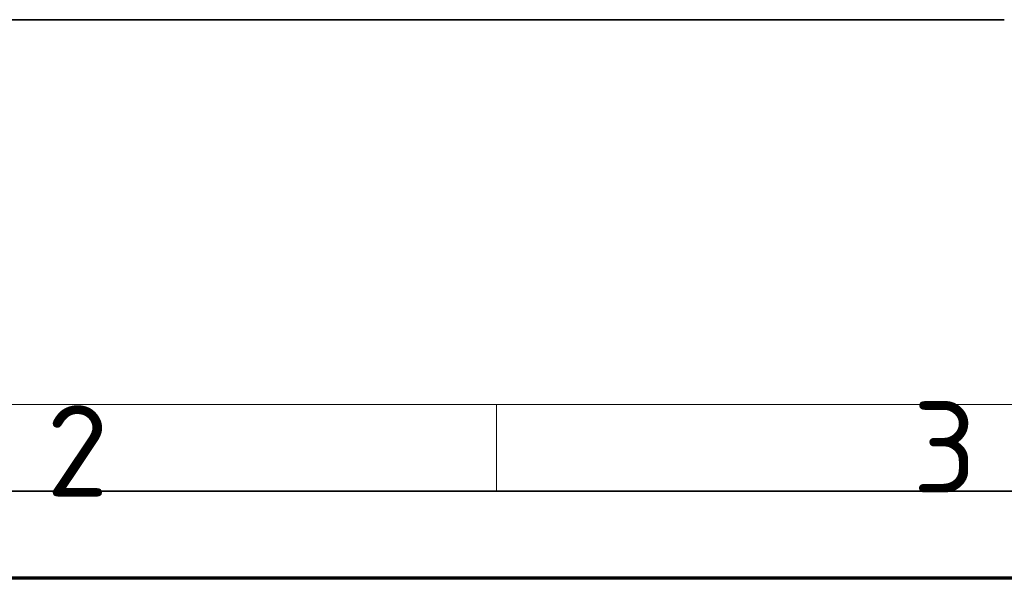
# Model space of a CAD drawing. Header units: millimetres. Extents: x 0 to 210, y 0 to 149.
# Tile 2 of 32: x 42 to 70, y 0 to 16. Entities that reach past the tile are written whole.
import ezdxf

# ---------------------------------------------------------------- set-up
doc = ezdxf.new("R2010")
doc.units = ezdxf.units.MM
doc.header["$LTSCALE"] = 0.5
doc.layers.add('Rahmen (ISO)', color=7, linetype='Continuous', lineweight=70)
doc.layers.add('Sichtbar (ISO)', color=7, linetype='Continuous', lineweight=35)
doc.styles.add('Bezeichnungstext (ISO)', font='isocpeur.ttf')

# ---------------------------------------------------------------- blocks, each defined once
blk = doc.blocks.new('Ränder Basler-A3')
at = {"layer": 'Rahmen (ISO)', "color": 7, "linetype": 'Continuous', "lineweight": 18}
for p, q in [((226.839, 10), (9.839, 10)), ((111, 10), (111, 5))]:
    blk.add_line(p, q, dxfattribs=at)
at = {"layer": 'Rahmen (ISO)', "color": 7, "linetype": 'Continuous', "lineweight": 35}
blk.add_line((414.839, 5), (4.839, 5), dxfattribs=at)
at = {"layer": 'Rahmen (ISO)'}
blk.add_line((419.839, 0), (-0.161, 0), dxfattribs=at)
at = {"layer": 'Rahmen (ISO)', "char_height": 5.25, "attachment_point": 4, "style": 'Bezeichnungstext (ISO)'}
for s, insert in [('\\fISOCPEUR|b0|i0;3', (134.893, 7.545)), ('\\fISOCPEUR|b0|i0;2', (85.145, 7.322))]:
    blk.add_mtext(s, dxfattribs=dict(at, insert=insert))

msp = doc.modelspace()

# ---------------------------------------------------------------- linework, layer by layer
at = {"layer": 'Sichtbar (ISO)'}
msp.add_line((70.0848, 16.054), (40.7348, 16.054), dxfattribs=at)

# ---------------------------------------------------------------- block references
at = {"xscale": 0.5, "yscale": 0.5, "zscale": 0.5}
msp.add_blockref('Ränder Basler-A3', (0, 0), dxfattribs=at)

doc.saveas('drawing.dxf')
